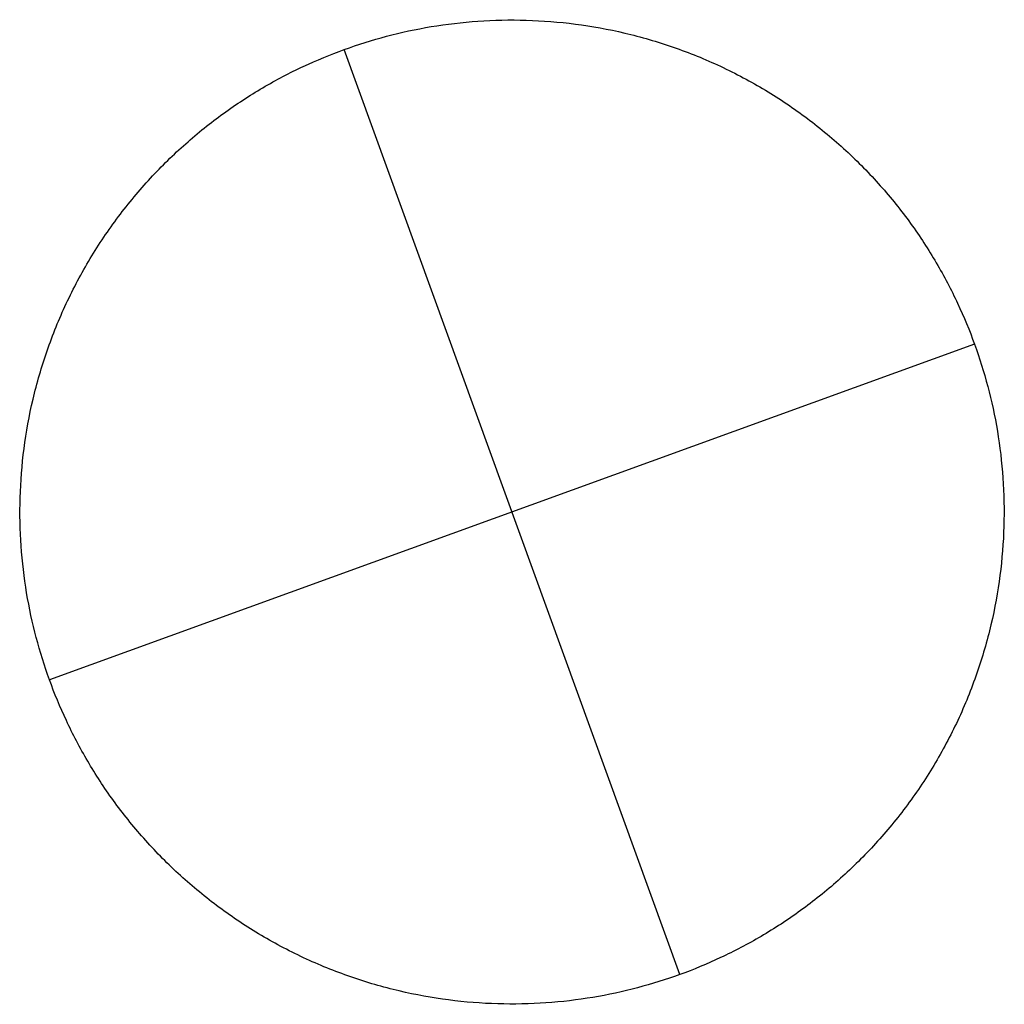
# Model space of a CAD drawing. Header units: millimetres. Extents: x -10999 to 11001, y -4500 to 4500.
# Tile 149 of 256: x -5466 to -5330, y -1132 to -996. Entities that reach past the tile are written whole.
import ezdxf

# ---------------------------------------------------------------- set-up
doc = ezdxf.new("R2010")
doc.units = ezdxf.units.MM
doc.header["$MEASUREMENT"] = 0
doc.layers.add('Tabletop', color=7, linetype='Continuous', true_color=0xd6d6d6)

msp = doc.modelspace()

# ---------------------------------------------------------------- linework, layer by layer
at = {"layer": 'Tabletop'}
for p, q in [((-5375.11, -1127.77, 7374.24), (-5421.49, -999.92, 7374.24)), ((-5334.37, -1040.65, 7374.24), (-5462.22, -1087.03, 7374.24))]:
    msp.add_line(p, q, dxfattribs=at)
for points in [[(-5421.49, -999.92, 7374.24), (-5485.41, -1023.11, 7374.24), (-5462.22, -1087.03, 7374.24), (-5439.03, -1150.96, 7374.24), (-5375.11, -1127.77, 7374.24), (-5311.18, -1104.58, 7374.24), (-5334.37, -1040.65, 7374.24), (-5357.56, -976.73, 7374.24), (-5421.49, -999.92, 7374.24)], [(-5421.49, -999.92, 7174.06), (-5485.41, -1023.11, 7174.06), (-5462.22, -1087.03, 7174.06), (-5439.03, -1150.96, 7174.06), (-5375.11, -1127.77, 7174.06), (-5311.18, -1104.58, 7174.06), (-5334.37, -1040.65, 7174.06), (-5357.56, -976.73, 7174.06), (-5421.49, -999.92, 7174.06)]]:
    msp.add_rational_spline(points, [1, 0.707106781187, 1, 0.707106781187, 1, 0.707106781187, 1, 0.707106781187, 1], degree=2, knots=[0, 0, 0, 1.068151, 1.068151, 2.136302, 2.136302, 3.204453, 3.204453, 4.272603, 4.272603, 4.272603], dxfattribs=at)
for points in [[(-5421.49, -999.92, 7174.06), (-5421.49, -999.92, 7274.15), (-5421.49, -999.92, 7374.24)], [(-5334.37, -1040.65, 7174.06), (-5334.37, -1040.65, 7274.15), (-5334.37, -1040.65, 7374.24)], [(-5462.22, -1087.03, 7174.06), (-5462.22, -1087.03, 7274.15), (-5462.22, -1087.03, 7374.24)], [(-5375.11, -1127.77, 7174.06), (-5375.11, -1127.77, 7274.15), (-5375.11, -1127.77, 7374.24)]]:
    msp.add_open_spline(points, degree=2, dxfattribs=at)

doc.saveas('drawing.dxf')
